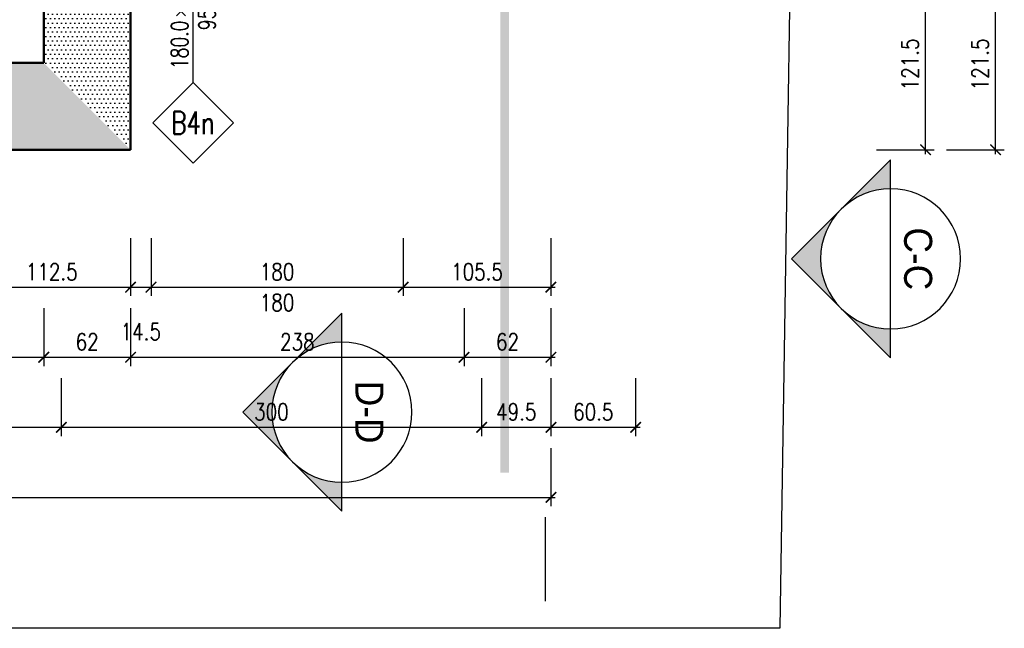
# Model space of a CAD drawing. Header units: millimetres. Extents: x 509 to 7952, y 243 to 5804.
# Tile 19 of 54: x 5274 to 5977, y 331 to 765. Entities that reach past the tile are written whole.
import ezdxf
from ezdxf.enums import TextEntityAlignment as Align

# ---------------------------------------------------------------- set-up
doc = ezdxf.new("R2010")
doc.units = ezdxf.units.MM
doc.linetypes.add('DIVIDE', pattern=[31.75, 12.7, -6.35, 0, -6.35, 0, -6.35])
doc.linetypes.add('HIDDEN', pattern=[9.525, 6.35, -3.175])
for name, color, linetype in [('WK-EtykOkna', 11, 'Continuous'), ('WK-Opisy', 143, 'Continuous'), ('WK-OpisyDetali', 143, 'Continuous'), ('WK-PPoż', 1, 'Continuous'), ('WK-Wymiary', 8, 'Continuous'), ('WK-Ściany', 7, 'Continuous')]:
    doc.layers.add(name, color=color, linetype=linetype)
doc.layers.add('WK-Pomieszczenia', color=173, linetype='Continuous', plot=False)
doc.styles.add('Arial', font='micross.ttf', dxfattribs={"width": 0.9})
doc.styles.add('Romans', font='Romans.shx')
doc.styles.add('RomanS-Narrow', font='romans.shx', dxfattribs={"width": 0.8})
doc.dimstyles.new('AEC Dimension 1-50', dxfattribs={"dimtxt": 12, "dimasz": 0.075, "dimexe": 6.25, "dimexo": 0, "dimgap": 5, "dimtad": 1, "dimdec": 1, "dimrnd": 0.5, "dimzin": 9, "dimdsep": 46, "dimtxsty": 'RomanS-Narrow', "dimblk": 'ARCHTICK', "dimcen": 0.125, "dimdle": 3.125, "dimclrd": 8, "dimclre": 8, "dimclrt": 256, "dimadec": 1, "dimazin": 0, "dimtfac": 1, "dimtdec": 1, "dimtmove": 2, "dimatfit": 2, "dimfxl": 0, "dimtolj": 1, "dimtzin": 0, "dimarcsym": 0})

# ---------------------------------------------------------------- blocks, each defined once
blk = doc.blocks.new('Anno_Section_A2')
at = {"color": 0, "linetype": 'ByBlock', "lineweight": -2}
blk.add_line((2.5, 0), (-2.5, 0), dxfattribs=at)
blk.add_circle((0, 0), 2.5, dxfattribs=at)
at = {"color": 0, "linetype": 'ByBlock', "lineweight": -2, "style": 'Romans'}
blk.add_attdef('NUMBER', text='', height=1, dxfattribs=at).set_placement((0, 0.5), align=Align.CENTER)
blk.add_attdef('SHEET', text='', height=0.75, dxfattribs=at).set_placement((0, -0.5), align=Align.TOP_CENTER)
blk = doc.blocks.new('Anno_Arrow_A2')
at = {"linetype": 'ByBlock', "lineweight": -2}
h = blk.add_hatch(color=0, dxfattribs=at)
h.paths.add_polyline_path([(-1.768, 1.768), (-3.536, 0), (-2.5, 0, -0.198912)])
h.paths.add_polyline_path([(0, 3.536), (-1.768, 1.768, -0.414214), (1.768, 1.768)])
h.paths.add_polyline_path([(2.373, 1.162), (2.245, 1.1, -0.114349), (2.5, 0), (3.536, 0)])
h.paths.add_polyline_path([(1.768, 1.768, -0.082683), (2.245, 1.1), (2.373, 1.162)])
at = {"color": 0, "linetype": 'ByBlock', "lineweight": -2}
blk.add_lwpolyline([(-2.5, 0), (-3.536, 0), (0, 3.536), (3.536, 0), (2.5, 0)], dxfattribs=at)
blk = doc.blocks.new('WK_WindowTag01_50_L')
for p, q in [((0, -2.543), (0, 0)), ((-0.296, -1.19), (-0.133, -1.353)), ((-0.133, -1.19), (-0.296, -1.353))]:
    blk.add_line(p, q)
blk.add_lwpolyline([(0, -2.543), (0.719, -3.262), (0, -3.981), (-0.719, -3.262)], close=True)
at = {"color": 0, "linetype": 'ByBlock', "lineweight": -2, "style": 'RomanS-Narrow', "width": 0.75}
blk.add_attdef('OKNA_OBIEKTY:WYSOKOŚĆ', text='', height=0.3, rotation=90, dxfattribs=at).set_placement((0, -1.131), align=Align.BOTTOM_LEFT)
blk.add_attdef('OKNA_OBIEKTY:PARAPET', text='', height=0.3, rotation=90, dxfattribs=at).set_placement((0.099, -1.271), align=Align.TOP_CENTER)
blk.add_attdef('OKNA_OBIEKTY:SZEROKOŚĆ', text='', height=0.3, rotation=90, dxfattribs=at).set_placement((0, -1.437), align=Align.BOTTOM_RIGHT)
at = {"color": 0, "linetype": 'ByBlock', "lineweight": -2, "style": 'RomanS-Narrow', "width": 0.75, "flags": 8}
blk.add_attdef('OKNA_OBIEKTY:SYMBOL', text='', height=0.4, dxfattribs=at).set_placement((0, -3.262), align=Align.MIDDLE)
blk = doc.blocks.new('_ArchTick')
at = {"color": 0, "linetype": 'ByBlock', "const_width": 15}
blk.add_lwpolyline([(-50, -50), (50, 50)], dxfattribs=at)
blk = doc.blocks.new('*D825')
at = {"layer": 'Defpoints', "color": 0}
for p in [(5240.5, 609.14), (5353.07, 609.14), (5353.07, 574.14)]:
    blk.add_point(p, dxfattribs=at)
at = {"layer": 'WK-Wymiary', "color": 8, "linetype": 'Continuous', "lineweight": -2, "ltscale": 1.3}
for p, q in [((5240.5, 609.14), (5240.5, 567.89)), ((5353.07, 609.14), (5353.07, 567.89)), ((5237.38, 574.14), (5356.2, 574.14))]:
    blk.add_line(p, q, dxfattribs=at)
at = {"layer": 'WK-Wymiary', "color": 8, "linetype": 'ByBlock', "lineweight": -2, "xscale": 0.075, "yscale": 0.075, "zscale": 0.075, "rotation": 180}
blk.add_blockref('_ArchTick', (5240.5, 574.14), dxfattribs=at)
at = {"layer": 'WK-Wymiary', "color": 8, "linetype": 'ByBlock', "lineweight": -2, "xscale": 0.075, "yscale": 0.075, "zscale": 0.075}
blk.add_blockref('_ArchTick', (5353.07, 574.14), dxfattribs=at)
at = {"layer": 'WK-Wymiary', "lineweight": -3, "insert": (5296.79, 585.14), "char_height": 12, "attachment_point": 5, "style": 'RomanS-Narrow'}
blk.add_mtext('\\A1;\\A1;112.5', dxfattribs=at)
blk = doc.blocks.new('*D826')
at = {"layer": 'Defpoints', "color": 0}
for p in [(5353.07, 609.14), (5367.66, 609.14), (5367.66, 574.14)]:
    blk.add_point(p, dxfattribs=at)
at = {"layer": 'WK-Wymiary', "color": 8, "linetype": 'Continuous', "lineweight": -2, "ltscale": 1.3}
for p, q in [((5353.07, 609.14), (5353.07, 567.89)), ((5367.66, 609.14), (5367.66, 567.89)), ((5349.95, 574.14), (5370.79, 574.14))]:
    blk.add_line(p, q, dxfattribs=at)
at = {"layer": 'WK-Wymiary', "color": 8, "linetype": 'ByBlock', "lineweight": -2, "xscale": 0.075, "yscale": 0.075, "zscale": 0.075, "rotation": 180}
blk.add_blockref('_ArchTick', (5353.07, 574.14), dxfattribs=at)
at = {"layer": 'WK-Wymiary', "color": 8, "linetype": 'ByBlock', "lineweight": -2, "xscale": 0.075, "yscale": 0.075, "zscale": 0.075}
blk.add_blockref('_ArchTick', (5367.66, 574.14), dxfattribs=at)
at = {"layer": 'WK-Wymiary', "lineweight": -3, "insert": (5360.37, 542.39), "char_height": 12, "attachment_point": 5, "style": 'RomanS-Narrow'}
blk.add_mtext('\\A1;\\A1;14.5', dxfattribs=at)
blk = doc.blocks.new('*D827')
at = {"layer": 'Defpoints', "color": 0}
for p in [(5367.66, 609.14), (5547.66, 609.14), (5547.66, 574.14)]:
    blk.add_point(p, dxfattribs=at)
at = {"layer": 'WK-Wymiary', "color": 8, "linetype": 'Continuous', "lineweight": -2, "ltscale": 1.3}
for p, q in [((5367.66, 609.14), (5367.66, 567.89)), ((5547.66, 609.14), (5547.66, 567.89)), ((5364.54, 574.14), (5550.79, 574.14))]:
    blk.add_line(p, q, dxfattribs=at)
at = {"layer": 'WK-Wymiary', "color": 8, "linetype": 'ByBlock', "lineweight": -2, "xscale": 0.075, "yscale": 0.075, "zscale": 0.075, "rotation": 180}
blk.add_blockref('_ArchTick', (5367.66, 574.14), dxfattribs=at)
at = {"layer": 'WK-Wymiary', "color": 8, "linetype": 'ByBlock', "lineweight": -2, "xscale": 0.075, "yscale": 0.075, "zscale": 0.075}
blk.add_blockref('_ArchTick', (5547.66, 574.14), dxfattribs=at)
at = {"layer": 'WK-Wymiary', "lineweight": -3, "insert": (5457.66, 585.14), "char_height": 12, "attachment_point": 5, "style": 'RomanS-Narrow'}
blk.add_mtext('\\A1;\\A1;180', dxfattribs=at)
blk = doc.blocks.new('*D828')
at = {"layer": 'Defpoints', "color": 0}
for p in [(5547.66, 609.14), (5653.17, 609.14), (5653.17, 574.14)]:
    blk.add_point(p, dxfattribs=at)
at = {"layer": 'WK-Wymiary', "color": 8, "linetype": 'Continuous', "lineweight": -2, "ltscale": 1.3}
for p, q in [((5547.66, 609.14), (5547.66, 567.89)), ((5653.17, 609.14), (5653.17, 567.89)), ((5544.54, 574.14), (5656.29, 574.14))]:
    blk.add_line(p, q, dxfattribs=at)
at = {"layer": 'WK-Wymiary', "color": 8, "linetype": 'ByBlock', "lineweight": -2, "xscale": 0.075, "yscale": 0.075, "zscale": 0.075, "rotation": 180}
blk.add_blockref('_ArchTick', (5547.66, 574.14), dxfattribs=at)
at = {"layer": 'WK-Wymiary', "color": 8, "linetype": 'ByBlock', "lineweight": -2, "xscale": 0.075, "yscale": 0.075, "zscale": 0.075}
blk.add_blockref('_ArchTick', (5653.17, 574.14), dxfattribs=at)
at = {"layer": 'WK-Wymiary', "lineweight": -3, "insert": (5600.42, 585.14), "char_height": 12, "attachment_point": 5, "style": 'RomanS-Narrow'}
blk.add_mtext('\\A1;\\A1;105.5', dxfattribs=at)
blk = doc.blocks.new('*D839')
at = {"layer": 'Defpoints', "color": 0}
for p in [(4118.86, 559.14), (5291.07, 559.14), (5291.07, 524.14)]:
    blk.add_point(p, dxfattribs=at)
at = {"layer": 'WK-Wymiary', "color": 8, "linetype": 'Continuous', "lineweight": -2, "ltscale": 1.3}
for p, q in [((4118.86, 559.14), (4118.86, 517.89)), ((5291.07, 559.14), (5291.07, 517.89)), ((4115.73, 524.14), (5294.2, 524.14))]:
    blk.add_line(p, q, dxfattribs=at)
at = {"layer": 'WK-Wymiary', "color": 8, "linetype": 'ByBlock', "lineweight": -2, "xscale": 0.075, "yscale": 0.075, "zscale": 0.075, "rotation": 180}
blk.add_blockref('_ArchTick', (4118.86, 524.14), dxfattribs=at)
at = {"layer": 'WK-Wymiary', "color": 8, "linetype": 'ByBlock', "lineweight": -2, "xscale": 0.075, "yscale": 0.075, "zscale": 0.075}
blk.add_blockref('_ArchTick', (5291.07, 524.14), dxfattribs=at)
at = {"layer": 'WK-Wymiary', "lineweight": -3, "insert": (4704.97, 535.14), "char_height": 12, "attachment_point": 5, "style": 'RomanS-Narrow'}
blk.add_mtext('\\A1;\\A1;1172', dxfattribs=at)
blk = doc.blocks.new('*D840')
at = {"layer": 'Defpoints', "color": 0}
for p in [(5291.07, 559.14), (5353.07, 559.14), (5353.07, 524.14)]:
    blk.add_point(p, dxfattribs=at)
at = {"layer": 'WK-Wymiary', "color": 8, "linetype": 'Continuous', "lineweight": -2, "ltscale": 1.3}
for p, q in [((5291.07, 559.14), (5291.07, 517.89)), ((5353.07, 559.14), (5353.07, 517.89)), ((5287.95, 524.14), (5356.2, 524.14))]:
    blk.add_line(p, q, dxfattribs=at)
at = {"layer": 'WK-Wymiary', "color": 8, "linetype": 'ByBlock', "lineweight": -2, "xscale": 0.075, "yscale": 0.075, "zscale": 0.075, "rotation": 180}
blk.add_blockref('_ArchTick', (5291.07, 524.14), dxfattribs=at)
at = {"layer": 'WK-Wymiary', "color": 8, "linetype": 'ByBlock', "lineweight": -2, "xscale": 0.075, "yscale": 0.075, "zscale": 0.075}
blk.add_blockref('_ArchTick', (5353.07, 524.14), dxfattribs=at)
at = {"layer": 'WK-Wymiary', "lineweight": -3, "insert": (5322.07, 535.14), "char_height": 12, "attachment_point": 5, "style": 'RomanS-Narrow'}
blk.add_mtext('\\A1;\\A1;62', dxfattribs=at)
blk = doc.blocks.new('*D841')
at = {"layer": 'Defpoints', "color": 0}
for p in [(5353.07, 559.14), (5591.17, 559.14), (5591.17, 524.14)]:
    blk.add_point(p, dxfattribs=at)
at = {"layer": 'WK-Wymiary', "color": 8, "linetype": 'Continuous', "lineweight": -2, "ltscale": 1.3}
for p, q in [((5353.07, 559.14), (5353.07, 517.89)), ((5591.17, 559.14), (5591.17, 517.89)), ((5349.95, 524.14), (5594.29, 524.14))]:
    blk.add_line(p, q, dxfattribs=at)
at = {"layer": 'WK-Wymiary', "color": 8, "linetype": 'ByBlock', "lineweight": -2, "xscale": 0.075, "yscale": 0.075, "zscale": 0.075, "rotation": 180}
blk.add_blockref('_ArchTick', (5353.07, 524.14), dxfattribs=at)
at = {"layer": 'WK-Wymiary', "color": 8, "linetype": 'ByBlock', "lineweight": -2, "xscale": 0.075, "yscale": 0.075, "zscale": 0.075}
blk.add_blockref('_ArchTick', (5591.17, 524.14), dxfattribs=at)
at = {"layer": 'WK-Wymiary', "lineweight": -3, "insert": (5472.12, 535.14), "char_height": 12, "attachment_point": 5, "style": 'RomanS-Narrow'}
blk.add_mtext('\\A1;\\A1;238', dxfattribs=at)
blk = doc.blocks.new('*D842')
at = {"layer": 'Defpoints', "color": 0}
for p in [(5591.17, 559.14), (5653.17, 559.14), (5653.17, 524.14)]:
    blk.add_point(p, dxfattribs=at)
at = {"layer": 'WK-Wymiary', "color": 8, "linetype": 'Continuous', "lineweight": -2, "ltscale": 1.3}
for p, q in [((5591.17, 559.14), (5591.17, 517.89)), ((5653.17, 559.14), (5653.17, 517.89)), ((5588.04, 524.14), (5656.29, 524.14))]:
    blk.add_line(p, q, dxfattribs=at)
at = {"layer": 'WK-Wymiary', "color": 8, "linetype": 'ByBlock', "lineweight": -2, "xscale": 0.075, "yscale": 0.075, "zscale": 0.075, "rotation": 180}
blk.add_blockref('_ArchTick', (5591.17, 524.14), dxfattribs=at)
at = {"layer": 'WK-Wymiary', "color": 8, "linetype": 'ByBlock', "lineweight": -2, "xscale": 0.075, "yscale": 0.075, "zscale": 0.075}
blk.add_blockref('_ArchTick', (5653.17, 524.14), dxfattribs=at)
at = {"layer": 'WK-Wymiary', "lineweight": -3, "insert": (5622.17, 535.14), "char_height": 12, "attachment_point": 5, "style": 'RomanS-Narrow'}
blk.add_mtext('\\A1;\\A1;62', dxfattribs=at)
blk = doc.blocks.new('*D855')
at = {"layer": 'Defpoints', "color": 0}
for p in [(5010.8, 509.14), (5303.57, 509.14), (5303.57, 474.14)]:
    blk.add_point(p, dxfattribs=at)
at = {"layer": 'WK-Wymiary', "color": 8, "linetype": 'Continuous', "lineweight": -2, "ltscale": 1.3}
for p, q in [((5010.8, 509.14), (5010.8, 467.89)), ((5303.57, 509.14), (5303.57, 467.89)), ((5007.68, 474.14), (5306.7, 474.14))]:
    blk.add_line(p, q, dxfattribs=at)
at = {"layer": 'WK-Wymiary', "color": 8, "linetype": 'ByBlock', "lineweight": -2, "xscale": 0.075, "yscale": 0.075, "zscale": 0.075, "rotation": 180}
blk.add_blockref('_ArchTick', (5010.8, 474.14), dxfattribs=at)
at = {"layer": 'WK-Wymiary', "color": 8, "linetype": 'ByBlock', "lineweight": -2, "xscale": 0.075, "yscale": 0.075, "zscale": 0.075}
blk.add_blockref('_ArchTick', (5303.57, 474.14), dxfattribs=at)
at = {"layer": 'WK-Wymiary', "lineweight": -3, "insert": (5157.19, 485.14), "char_height": 12, "attachment_point": 5, "style": 'RomanS-Narrow'}
blk.add_mtext('\\A1;\\A1;293', dxfattribs=at)
blk = doc.blocks.new('*D856')
at = {"layer": 'Defpoints', "color": 0}
for p in [(5303.57, 509.14), (5603.67, 509.14), (5603.67, 474.14)]:
    blk.add_point(p, dxfattribs=at)
at = {"layer": 'WK-Wymiary', "color": 8, "linetype": 'Continuous', "lineweight": -2, "ltscale": 1.3}
for p, q in [((5303.57, 509.14), (5303.57, 467.89)), ((5603.67, 509.14), (5603.67, 467.89)), ((5300.45, 474.14), (5606.79, 474.14))]:
    blk.add_line(p, q, dxfattribs=at)
at = {"layer": 'WK-Wymiary', "color": 8, "linetype": 'ByBlock', "lineweight": -2, "xscale": 0.075, "yscale": 0.075, "zscale": 0.075, "rotation": 180}
blk.add_blockref('_ArchTick', (5303.57, 474.14), dxfattribs=at)
at = {"layer": 'WK-Wymiary', "color": 8, "linetype": 'ByBlock', "lineweight": -2, "xscale": 0.075, "yscale": 0.075, "zscale": 0.075}
blk.add_blockref('_ArchTick', (5603.67, 474.14), dxfattribs=at)
at = {"layer": 'WK-Wymiary', "lineweight": -3, "insert": (5453.62, 485.14), "char_height": 12, "attachment_point": 5, "style": 'RomanS-Narrow'}
blk.add_mtext('\\A1;\\A1;300', dxfattribs=at)
blk = doc.blocks.new('*D857')
at = {"layer": 'Defpoints', "color": 0}
for p in [(5603.67, 509.14), (5653.17, 509.14), (5653.17, 474.14)]:
    blk.add_point(p, dxfattribs=at)
at = {"layer": 'WK-Wymiary', "color": 8, "linetype": 'Continuous', "lineweight": -2, "ltscale": 1.3}
for p, q in [((5603.67, 509.14), (5603.67, 467.89)), ((5653.17, 509.14), (5653.17, 467.89)), ((5600.54, 474.14), (5656.29, 474.14))]:
    blk.add_line(p, q, dxfattribs=at)
at = {"layer": 'WK-Wymiary', "color": 8, "linetype": 'ByBlock', "lineweight": -2, "xscale": 0.075, "yscale": 0.075, "zscale": 0.075, "rotation": 180}
blk.add_blockref('_ArchTick', (5603.67, 474.14), dxfattribs=at)
at = {"layer": 'WK-Wymiary', "color": 8, "linetype": 'ByBlock', "lineweight": -2, "xscale": 0.075, "yscale": 0.075, "zscale": 0.075}
blk.add_blockref('_ArchTick', (5653.17, 474.14), dxfattribs=at)
at = {"layer": 'WK-Wymiary', "lineweight": -3, "insert": (5628.42, 485.14), "char_height": 12, "attachment_point": 5, "style": 'RomanS-Narrow'}
blk.add_mtext('\\A1;\\A1;49.5', dxfattribs=at)
blk = doc.blocks.new('*D858')
at = {"layer": 'Defpoints', "color": 0}
for p in [(5653.17, 509.14), (5713.67, 509.14), (5713.67, 474.14)]:
    blk.add_point(p, dxfattribs=at)
at = {"layer": 'WK-Wymiary', "color": 8, "linetype": 'Continuous', "lineweight": -2, "ltscale": 1.3}
for p, q in [((5653.17, 509.14), (5653.17, 467.89)), ((5713.67, 509.14), (5713.67, 467.89)), ((5650.04, 474.14), (5716.79, 474.14))]:
    blk.add_line(p, q, dxfattribs=at)
at = {"layer": 'WK-Wymiary', "color": 8, "linetype": 'ByBlock', "lineweight": -2, "xscale": 0.075, "yscale": 0.075, "zscale": 0.075, "rotation": 180}
blk.add_blockref('_ArchTick', (5653.17, 474.14), dxfattribs=at)
at = {"layer": 'WK-Wymiary', "color": 8, "linetype": 'ByBlock', "lineweight": -2, "xscale": 0.075, "yscale": 0.075, "zscale": 0.075}
blk.add_blockref('_ArchTick', (5713.67, 474.14), dxfattribs=at)
at = {"layer": 'WK-Wymiary', "lineweight": -3, "insert": (5683.42, 485.14), "char_height": 12, "attachment_point": 5, "style": 'RomanS-Narrow'}
blk.add_mtext('\\A1;\\A1;60.5', dxfattribs=at)
blk = doc.blocks.new('*D862')
at = {"layer": 'Defpoints', "color": 0}
for p in [(1661.3, 459.14), (5653.17, 459.14), (5653.17, 424.14)]:
    blk.add_point(p, dxfattribs=at)
at = {"layer": 'WK-Wymiary', "color": 8, "linetype": 'Continuous', "lineweight": -2, "ltscale": 1.3}
for p, q in [((1661.3, 459.14), (1661.3, 417.89)), ((5653.17, 459.14), (5653.17, 417.89)), ((1658.18, 424.14), (5656.29, 424.14))]:
    blk.add_line(p, q, dxfattribs=at)
at = {"layer": 'WK-Wymiary', "color": 8, "linetype": 'ByBlock', "lineweight": -2, "xscale": 0.075, "yscale": 0.075, "zscale": 0.075, "rotation": 180}
blk.add_blockref('_ArchTick', (1661.3, 424.14), dxfattribs=at)
at = {"layer": 'WK-Wymiary', "color": 8, "linetype": 'ByBlock', "lineweight": -2, "xscale": 0.075, "yscale": 0.075, "zscale": 0.075}
blk.add_blockref('_ArchTick', (5653.17, 424.14), dxfattribs=at)
at = {"layer": 'WK-Wymiary', "lineweight": -3, "insert": (3657.24, 435.14), "char_height": 12, "attachment_point": 5, "style": 'RomanS-Narrow'}
blk.add_mtext('\\A1;\\A1;3992', dxfattribs=at)
blk = doc.blocks.new('*D888')
at = {"layer": 'Defpoints', "color": 0}
for p in [(5885.63, 793.92), (5920.63, 793.92), (5885.63, 672.27)]:
    blk.add_point(p, dxfattribs=at)
at = {"layer": 'WK-Wymiary', "color": 8, "linetype": 'Continuous', "lineweight": -2, "ltscale": 1.3}
for p, q in [((5920.63, 669.15), (5920.63, 797.05)), ((5885.63, 793.92), (5926.88, 793.92)), ((5885.63, 672.27), (5926.88, 672.27))]:
    blk.add_line(p, q, dxfattribs=at)
at = {"layer": 'WK-Wymiary', "color": 8, "linetype": 'ByBlock', "lineweight": -2, "xscale": 0.075, "yscale": 0.075, "zscale": 0.075}
for p, rotation in [((5920.63, 793.92), 90), ((5920.63, 672.27), 270)]:
    blk.add_blockref('_ArchTick', p, dxfattribs=dict(at, rotation=rotation))
at = {"layer": 'WK-Wymiary', "lineweight": -3, "insert": (5909.63, 733.1), "char_height": 12, "attachment_point": 5, "rotation": 90, "style": 'RomanS-Narrow'}
blk.add_mtext('\\A1;\\A1;121.5', dxfattribs=at)
blk = doc.blocks.new('*D890')
at = {"layer": 'Defpoints', "color": 0}
for p in [(5935.63, 793.92), (5970.63, 793.92), (5935.63, 672.27)]:
    blk.add_point(p, dxfattribs=at)
at = {"layer": 'WK-Wymiary', "color": 8, "linetype": 'Continuous', "lineweight": -2, "ltscale": 1.3}
for p, q in [((5970.63, 669.15), (5970.63, 797.05)), ((5935.63, 793.92), (5976.88, 793.92)), ((5935.63, 672.27), (5976.88, 672.27))]:
    blk.add_line(p, q, dxfattribs=at)
at = {"layer": 'WK-Wymiary', "color": 8, "linetype": 'ByBlock', "lineweight": -2, "xscale": 0.075, "yscale": 0.075, "zscale": 0.075}
for p, rotation in [((5970.63, 793.92), 90), ((5970.63, 672.27), 270)]:
    blk.add_blockref('_ArchTick', p, dxfattribs=dict(at, rotation=rotation))
at = {"layer": 'WK-Wymiary', "lineweight": -3, "insert": (5959.63, 733.1), "char_height": 12, "attachment_point": 5, "rotation": 90, "style": 'RomanS-Narrow'}
blk.add_mtext('\\A1;\\A1;121.5', dxfattribs=at)

msp = doc.modelspace()

# ---------------------------------------------------------------- hatches: boundary and pattern name
at = {"layer": 'WK-Ściany', "linetype": 'Continuous', "lineweight": -3}
h = msp.add_hatch(dxfattribs=at)
h.set_pattern_fill('DOTS', color=253, scale=2, style=0)
h.set_pattern_definition([(360, (534.9164, 699.143), (1.5875, 3.175), [0, -3.175])])
h.paths.add_polyline_path([(5291.07, 734.27), (5353.07, 672.27), (5353.07, 793.92), (5291.07, 855.92)], flags=0)
h = msp.add_hatch(dxfattribs=at)
h.set_pattern_fill('DOTS', color=253, scale=2, style=0)
h.set_pattern_definition([(0, (534.9164, 699.143), (1.5875, 3.175), [0, -3.175])])
h.paths.add_polyline_path([(4118.86, 734.27), (4056.86, 672.27), (4163.31, 672.27), (4163.31, 734.27)], flags=0)
h.paths.add_polyline_path([(4343.31, 734.27), (4343.31, 672.27), (4462.35, 672.27), (4462.35, 734.27), (4412.98, 734.27), (4404.65, 715.69), (4387.98, 734.27)], flags=0)
h.paths.add_polyline_path([(4642.35, 734.27), (4642.35, 672.27), (4762.3, 672.27), (4762.3, 734.27), (4713.56, 734.27), (4696.89, 715.69), (4688.55, 734.27)], flags=0)
h.paths.add_polyline_path([(4942.3, 734.27), (4942.3, 672.27), (5060.5, 672.27), (5060.5, 734.27), (5033.09, 734.27), (4988.09, 734.27)], flags=0)
h.paths.add_polyline_path([(5240.5, 734.27), (5240.5, 672.27), (5353.07, 672.27), (5291.07, 734.27)], flags=0)

# ---------------------------------------------------------------- linework, layer by layer
msp.add_lwpolyline([(5649.17, 4008.87), (5873.58, 3971.84), (5816.57, 330.7), (1541.54, 330.7), (1541.54, 2778.64), (4012.25, 2778.64), (4012.25, 3854.59), (4389.17, 3988.87), (5649.17, 4008.87)])
at = {"layer": 'WK-Opisy', "ltscale": 1.3}
msp.add_line((5649.17, 410.07), (5649.17, 350.07), dxfattribs=at)
at = {"layer": 'WK-Pomieszczenia', "color": 173, "linetype": 'HIDDEN', "lineweight": -3}
for p, q in [((5291.07, 734.27), (5291.07, 855.92)), ((5033.09, 734.27), (5291.07, 734.27))]:
    msp.add_line(p, q, dxfattribs=at)
at = {"layer": 'WK-PPoż', "color": 1, "linetype": 'DIVIDE', "const_width": 6}
msp.add_lwpolyline([(5620.17, 2670.58), (5620.17, 441.78)], dxfattribs=at)
at = {"layer": 'WK-Ściany', "color": 7, "linetype": 'Continuous', "lineweight": 50}
for p, q in [((5291.07, 855.92), (5291.07, 734.27)), ((5353.07, 672.27), (5353.07, 793.92)), ((5291.07, 734.27), (5240.5, 734.27)), ((5240.5, 672.27), (5353.07, 672.27))]:
    msp.add_line(p, q, dxfattribs=at)

# ---------------------------------------------------------------- block references
at = {"layer": 'WK-EtykOkna', "color": 11, "linetype": 'Continuous', "lineweight": -3, "ltscale": 1.3}
ref = msp.add_blockref('WK_WindowTag01_50_L', (5397.67, 821.92, -5), dxfattribs=dict(at, xscale=40, yscale=40, zscale=40))
ref.add_attrib('OKNA_OBIEKTY:SYMBOL', 'B4n', dxfattribs={"layer": '0', "color": 0, "linetype": 'ByBlock', "lineweight": -2, "height": 16, "style": 'RomanS-Narrow', "width": 0.75}).set_placement((5397.67, 691.44, -5), align=Align.MIDDLE)
ref.add_attrib('OKNA_OBIEKTY:SZEROKOŚĆ', '180.0', dxfattribs={"layer": '0', "color": 0, "linetype": 'ByBlock', "lineweight": -2, "height": 12, "rotation": 90, "style": 'RomanS-Narrow', "width": 0.75}).set_placement((5397.67, 764.46, -5), align=Align.BOTTOM_RIGHT)
ref.add_attrib('OKNA_OBIEKTY:WYSOKOŚĆ', '180', dxfattribs={"layer": '0', "color": 0, "linetype": 'ByBlock', "lineweight": -2, "height": 12, "rotation": 90, "style": 'RomanS-Narrow', "width": 0.75}).set_placement((5397.67, 776.68, -5), align=Align.BOTTOM_LEFT)
ref.add_attrib('OKNA_OBIEKTY:PARAPET', '95.0', dxfattribs={"layer": '0', "color": 0, "linetype": 'ByBlock', "lineweight": -2, "height": 12, "rotation": 90, "style": 'RomanS-Narrow', "width": 0.75}).set_placement((5401.64, 771.07, -5), align=Align.TOP_CENTER)
at = {"layer": 'WK-OpisyDetali', "xscale": -20, "yscale": 20, "zscale": 20, "rotation": 89.99999999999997}
for p in [(5895.69, 594.4), (5503.93, 484.96)]:
    msp.add_blockref('Anno_Arrow_A2', p, dxfattribs=at)
at = {"layer": 'WK-OpisyDetali'}
ref = msp.add_blockref('Anno_Section_A2', (5895.69, 594.4), dxfattribs=dict(at, xscale=-20, yscale=20, zscale=20, rotation=89.99999999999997))
ref.add_attrib('NUMBER', 'C-C', dxfattribs={"layer": '0', "color": 0, "linetype": 'ByBlock', "lineweight": -2, "height": 20, "rotation": 270, "style": 'Arial', "width": 0.9}).set_placement((5905.37, 594.4), align=Align.CENTER)
ref = msp.add_blockref('Anno_Section_A2', (5503.93, 484.96), dxfattribs=dict(at, xscale=-20, yscale=20, zscale=20, rotation=89.99999999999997))
ref.add_attrib('NUMBER', 'D-D', dxfattribs={"layer": '0', "color": 0, "linetype": 'ByBlock', "lineweight": -2, "height": 20, "rotation": 270, "style": 'Arial', "width": 0.9}).set_placement((5513.61, 484.96), align=Align.CENTER)

# ---------------------------------------------------------------- texts
at = {"layer": 'WK-Wymiary', "color": 8, "linetype": 'Continuous', "lineweight": -3, "insert": (5457.66, 569.14), "char_height": 12, "attachment_point": 2, "style": 'RomanS-Narrow'}
msp.add_mtext('\\A1;180', dxfattribs=at)

# ---------------------------------------------------------------- dimensions: what is measured, and where the dimension line sits
at = {"layer": 'WK-Wymiary', "color": 8, "linetype": 'Continuous', "lineweight": -3, "ltscale": 1.3}
for base, p1, p2, picture, middle in [((5920.63, 793.92), (5885.63, 672.27), (5885.63, 793.92), '*D888', (5909.63, 733.1)), ((5970.63, 793.92), (5935.63, 672.27), (5935.63, 793.92), '*D890', (5959.63, 733.1))]:
    dim = msp.add_linear_dim(base=base, p1=p1, p2=p2, angle=90, text='\\A1;121.5', dimstyle='AEC Dimension 1-50', override={"dimclrd": 8, "dimclre": 8, "dimclrt": 256}, dxfattribs=at)
    dim.commit()
    dim.dimension.update_dxf_attribs({"geometry": picture, "text_midpoint": middle})
for base, p1, p2, text, picture, middle in [((5353.07, 574.14), (5240.5, 609.14), (5353.07, 609.14), '\\A1;112.5', '*D825', (5296.79, 585.14)), ((5367.66, 574.14), (5353.07, 609.14), (5367.66, 609.14), '\\A1;14.5', '*D826', (5360.37, 542.39)), ((5547.66, 574.14), (5367.66, 609.14), (5547.66, 609.14), '\\A1;180', '*D827', (5457.66, 585.14)), ((5653.17, 574.14), (5547.66, 609.14), (5653.17, 609.14), '\\A1;105.5', '*D828', (5600.42, 585.14)), ((5291.07, 524.14), (4118.86, 559.14), (5291.07, 559.14), '\\A1;1172', '*D839', (4704.97, 535.14)), ((5353.07, 524.14), (5291.07, 559.14), (5353.07, 559.14), '\\A1;62', '*D840', (5322.07, 535.14)), ((5591.17, 524.14), (5353.07, 559.14), (5591.17, 559.14), '\\A1;238', '*D841', (5472.12, 535.14)), ((5653.17, 524.14), (5591.17, 559.14), (5653.17, 559.14), '\\A1;62', '*D842', (5622.17, 535.14)), ((5303.57, 474.14), (5010.8, 509.14), (5303.57, 509.14), '\\A1;293', '*D855', (5157.19, 485.14)), ((5603.67, 474.14), (5303.57, 509.14), (5603.67, 509.14), '\\A1;300', '*D856', (5453.62, 485.14)), ((5653.17, 474.14), (5603.67, 509.14), (5653.17, 509.14), '\\A1;49.5', '*D857', (5628.42, 485.14)), ((5713.67, 474.14), (5653.17, 509.14), (5713.67, 509.14), '\\A1;60.5', '*D858', (5683.42, 485.14)), ((5653.17, 424.14), (1661.3, 459.14), (5653.17, 459.14), '\\A1;3992', '*D862', (3657.24, 435.14))]:
    dim = msp.add_linear_dim(base=base, p1=p1, p2=p2, text=text, dimstyle='AEC Dimension 1-50', override={"dimclrd": 8, "dimclre": 8, "dimclrt": 256}, dxfattribs=at)
    dim.commit()
    dim.dimension.update_dxf_attribs({"geometry": picture, "text_midpoint": middle})

doc.saveas('drawing.dxf')
